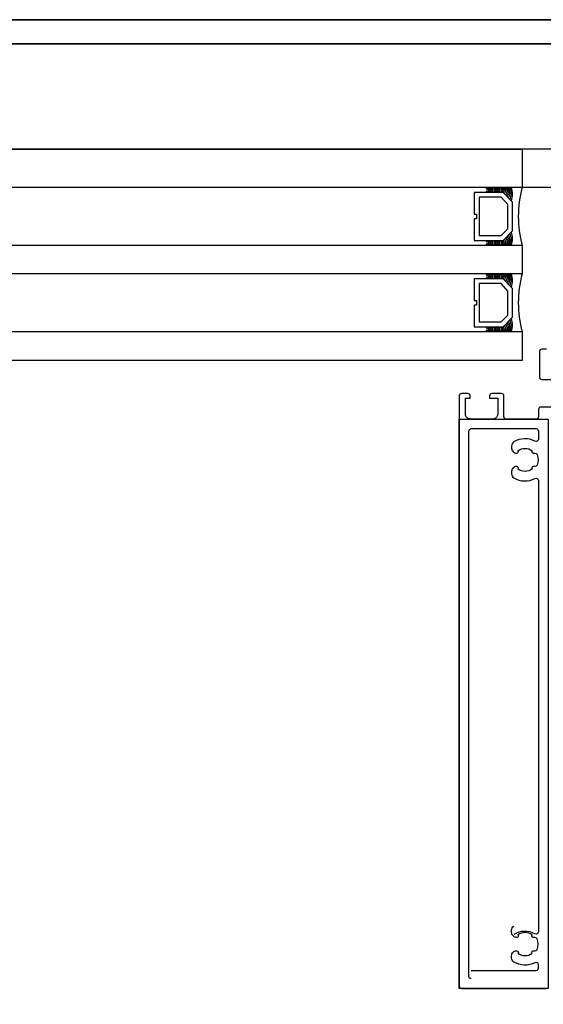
# Model space of a CAD drawing. Header units: millimetres. Extents: x 373037 to 682063, y 76092 to 274210.
# Tile 212 of 256: x 660730 to 660839, y 273067 to 273272. Entities that reach past the tile are written whole.
import ezdxf

# ---------------------------------------------------------------- set-up
doc = ezdxf.new("R2010")
doc.units = ezdxf.units.MM
doc.header["$LTSCALE"] = 100
doc.linetypes.add('ČÁRKOVANÁ', pattern=[19.05, 12.7, -6.35])
doc.layers.add('PUDORYS', color=253, linetype='CONTINUOUS')

msp = doc.modelspace()

# ---------------------------------------------------------------- linework, layer by layer
at = {"layer": 'PUDORYS', "color": 252, "true_color": 0x939598}
for p, q in [((658881.14, 273245.15), (660834.75, 273245.15)), ((660834.75, 273245.15), (660834.75, 273237.15)), ((660827.21, 273237.15), (658922.14, 273237.15)), ((658881.14, 273225.15), (660827.21, 273225.15)), ((660834.75, 273225.15), (660834.75, 273219.15)), ((660827.21, 273219.15), (658922.14, 273219.15)), ((658922.14, 273207.15), (660827.21, 273207.15)), ((660834.75, 273207.15), (660834.75, 273201.15)), ((660834.75, 273201.15), (656022.14, 273201.15))]:
    msp.add_line(p, q, dxfattribs=at)
at = {"layer": 'PUDORYS', "color": 252, "ltscale": 15, "true_color": 0x939598}
for points in [[(655036.64, 249592.15), (681616.64, 249592.15), (681616.64, 273272.15), (655036.64, 273272.15)], [(681611.64, 273267.15), (655041.64, 273267.15), (655041.64, 249597.15), (681611.64, 249597.15)], [(655063.64, 249619.15), (681589.64, 249619.15), (681589.64, 273245.15), (655063.64, 273245.15)], [(681581.64, 273237.15), (655071.64, 273237.15), (655071.64, 249627.15), (681581.64, 249627.15)], [(659964.14, 273225.15), (660834.75, 273225.15), (660834.75, 273219.15), (659964.14, 273219.15)], [(660834.75, 273201.15), (659964.14, 273201.15), (659964.14, 273207.15), (660834.75, 273207.15)], [(660840.14, 273070.24), (660821.64, 273070.24), (660821.64, 273188.91), (660840.14, 273188.91)]]:
    msp.add_lwpolyline(points, close=True, dxfattribs=at)
at = {"layer": 'PUDORYS', "color": 252, "linetype": 'ČÁRKOVANÁ', "ltscale": 5, "true_color": 0x939598}
for points in [[(681606.64, 249602.15), (655036.64, 249602.15), (655036.64, 273272.15), (681606.64, 273272.15)], [(681611.64, 249597.15), (655041.64, 249597.15), (655041.64, 273267.15), (681611.64, 273267.15)]]:
    msp.add_lwpolyline(points, close=True, dxfattribs=at)
at = {"layer": 'PUDORYS', "color": 252, "true_color": 0x939598}
for points in [[(660824.75, 273226.15), (660830.75, 273226.15), (660832.75, 273228.15), (660832.75, 273234.15), (660830.75, 273236.15), (660824.75, 273236.15), (660824.75, 273231.65), (660825.25, 273231.65), (660825.25, 273230.65), (660824.75, 273230.65)], [(660825.75, 273235.15), (660825.75, 273227.15), (660830.34, 273227.15), (660831.75, 273228.57), (660831.75, 273233.6), (660830.34, 273235.15)], [(660824.75, 273208.15), (660830.75, 273208.15), (660832.75, 273210.15), (660832.75, 273216.15), (660830.75, 273218.15), (660824.75, 273218.15), (660824.75, 273213.65), (660825.25, 273213.65), (660825.25, 273212.65), (660824.75, 273212.65)], [(660825.75, 273217.15), (660825.75, 273209.15), (660830.34, 273209.15), (660831.75, 273210.57), (660831.75, 273215.6), (660830.34, 273217.15)]]:
    msp.add_lwpolyline(points, close=True, dxfattribs=at)
for points in [[(660839.84, 273203.47), (660838.84, 273203.47, 0.414214), (660838.34, 273202.97), (660838.34, 273197.67, 0.414214), (660838.84, 273197.17), (660841.64, 273197.17, -0.414214)], [(660841.64, 273191.41), (660838.64, 273191.41, 0.414214), (660838.14, 273190.91), (660838.14, 273189.41, -0.414214), (660837.64, 273188.91), (660831.44, 273188.91, -0.414214), (660830.94, 273189.41), (660830.94, 273193.74, 0.414214), (660830.44, 273194.24), (660828.44, 273194.24, 0.414201), (660827.94, 273193.74), (660827.94, 273193.24), (660829.64, 273193.24), (660829.64, 273189.91, -0.414214), (660828.64, 273188.91), (660823.94, 273188.91, -0.414214), (660822.94, 273189.91), (660822.94, 273193.24), (660823.94, 273193.24), (660823.94, 273193.74, 0.41422), (660823.44, 273194.24), (660822.14, 273194.24, 0.414214), (660821.64, 273193.74), (660821.64, 273070.74, 0.414214), (660822.14, 273070.24), (660839.64, 273070.24, 0.414214)], [(660824.14, 273072.24, -0.414214), (660823.64, 273072.74), (660823.64, 273186.41, -0.414214), (660824.14, 273186.91), (660837.64, 273186.91, -0.414214), (660838.14, 273186.41), (660838.14, 273184.73, -0.565741), (660837.4, 273184.29, 0.267763), (660833.01, 273184.14, 0.258777), (660832.54, 273183.29), (660832.54, 273182.81, 0.414214), (660833.54, 273181.81), (660833.64, 273181.81, 0.64518), (660833.87, 273182.3, -0.341732), (660836.81, 273182.3, 0.64518), (660837.03, 273181.81), (660837.4, 273181.81, -0.298217), (660837.86, 273181.51, -0.208712), (660837.86, 273179.31, -0.298217), (660837.4, 273179.01), (660837.03, 273179.01, 0.64518), (660836.81, 273178.51, -0.341732), (660833.87, 273178.51, 0.64518), (660833.64, 273179.01), (660833.54, 273179.01, 0.414214), (660832.54, 273178.01), (660832.54, 273177.52, 0.258777), (660833.01, 273176.67, 0.267763), (660837.4, 273176.52, -0.565741), (660838.14, 273176.08), (660838.14, 273082.05, -0.565741), (660837.4, 273081.61, 0.267763), (660833.01, 273081.46)], [(660824.14, 273073.98), (660837.64, 273073.98, 0.414214), (660838.14, 273074.48), (660838.14, 273075.15, 0.565741), (660837.4, 273075.59, -0.267763), (660833.01, 273075.74, -0.258777), (660832.54, 273076.59), (660832.54, 273077.07, -0.414214), (660833.54, 273078.07), (660833.64, 273078.07, -0.64518), (660833.87, 273077.57, 0.341732), (660836.81, 273077.57, -0.64518), (660837.03, 273078.07), (660837.4, 273078.07, 0.298217), (660837.86, 273078.37, 0.208712), (660837.86, 273080.57, 0.298217), (660837.4, 273080.87), (660837.03, 273080.87, -0.64518), (660836.81, 273081.37, 0.341732), (660833.87, 273081.37, -0.64518), (660833.64, 273080.87), (660833.54, 273080.87, -0.414214), (660832.54, 273081.87), (660832.54, 273082.36, -0.258777), (660833.01, 273083.21)]]:
    msp.add_lwpolyline(points, format="xyb", dxfattribs=at)
for centre, radius, start, end in [((660826.89, 273236.65), 0.596, 303.0366, 56.9634), ((660827.18, 273236.65), 0.596, 303.0366, 56.9634), ((660827.47, 273236.65), 0.596, 303.0366, 56.9634), ((660827.76, 273236.65), 0.596, 303.0366, 56.9634), ((660828.06, 273236.65), 0.596, 303.0366, 56.9634), ((660828.35, 273236.65), 0.596, 303.0366, 56.9634), ((660828.64, 273236.65), 0.596, 303.0366, 56.9634), ((660828.93, 273236.65), 0.596, 303.0366, 56.9634), ((660829.23, 273236.65), 0.596, 303.0366, 56.9634), ((660829.52, 273236.65), 0.596, 303.0366, 56.9634), ((660829.81, 273236.65), 0.596, 303.0366, 56.9634), ((660830.1, 273236.65), 0.596, 303.0366, 56.9634), ((660830.4, 273236.65), 0.596, 303.0366, 56.9634), ((660830.41, 273236.52), 0.879, 313.9949, 46.4964), ((660830.32, 273236.37), 1.26, 321.9656, 38.4996), ((660830.16, 273236.23), 1.71, 327.2949, 32.6857), ((660829.91, 273236.09), 2.25, 331.5273, 28.4028), ((660829.57, 273235.92), 2.9, 335.3067, 25.2952), ((660829.2, 273235.8), 3.55, 337.2938, 22.409), ((660856.64, 273231.15), 22.7, 164.6728, 195.3272), ((660830.32, 273225.94), 1.26, 321.5004, 38.0344), ((660830.16, 273226.08), 1.71, 327.3143, 32.7051), ((660829.91, 273226.22), 2.25, 331.5972, 28.4727), ((660829.57, 273226.39), 2.9, 334.7048, 24.6933), ((660829.2, 273226.51), 3.55, 337.591, 22.7062), ((660826.89, 273225.65), 0.596, 303.0366, 56.9634), ((660827.18, 273225.65), 0.596, 303.0366, 56.9634), ((660827.47, 273225.65), 0.596, 303.0366, 56.9634), ((660827.76, 273225.65), 0.596, 303.0366, 56.9634), ((660828.06, 273225.65), 0.596, 303.0366, 56.9634), ((660828.35, 273225.65), 0.596, 303.0366, 56.9634), ((660828.64, 273225.65), 0.596, 303.0366, 56.9634), ((660828.93, 273225.65), 0.596, 303.0366, 56.9634), ((660829.23, 273225.65), 0.596, 303.0366, 56.9634), ((660829.52, 273225.65), 0.596, 303.0366, 56.9634), ((660829.81, 273225.65), 0.596, 303.0366, 56.9634), ((660830.1, 273225.65), 0.596, 303.0366, 56.9634), ((660830.4, 273225.65), 0.596, 303.0366, 56.9634), ((660830.41, 273225.79), 0.879, 313.5036, 46.0051), ((660826.89, 273218.65), 0.596, 303.0366, 56.9634), ((660827.18, 273218.65), 0.596, 303.0366, 56.9634), ((660827.47, 273218.65), 0.596, 303.0366, 56.9634), ((660827.76, 273218.65), 0.596, 303.0366, 56.9634), ((660828.06, 273218.65), 0.596, 303.0366, 56.9634), ((660828.35, 273218.65), 0.596, 303.0366, 56.9634), ((660828.64, 273218.65), 0.596, 303.0366, 56.9634), ((660828.93, 273218.65), 0.596, 303.0366, 56.9634), ((660829.23, 273218.65), 0.596, 303.0366, 56.9634), ((660829.52, 273218.65), 0.596, 303.0366, 56.9634), ((660829.81, 273218.65), 0.596, 303.0366, 56.9634), ((660830.1, 273218.65), 0.596, 303.0366, 56.9634), ((660830.4, 273218.65), 0.596, 303.0366, 56.9634), ((660830.41, 273218.52), 0.879, 313.9949, 46.4964), ((660830.32, 273218.37), 1.26, 321.9656, 38.4996), ((660830.16, 273218.23), 1.71, 327.2949, 32.6857), ((660829.91, 273218.09), 2.25, 331.5273, 28.4028), ((660829.57, 273217.92), 2.9, 335.3067, 25.2952), ((660829.2, 273217.8), 3.55, 337.2938, 22.409), ((660856.64, 273213.15), 22.7, 164.6728, 195.3272), ((660826.89, 273207.65), 0.596, 303.0366, 56.9634), ((660827.18, 273207.65), 0.596, 303.0366, 56.9634), ((660827.47, 273207.65), 0.596, 303.0366, 56.9634), ((660827.76, 273207.65), 0.596, 303.0366, 56.9634), ((660828.06, 273207.65), 0.596, 303.0366, 56.9634), ((660828.35, 273207.65), 0.596, 303.0366, 56.9634), ((660828.64, 273207.65), 0.596, 303.0366, 56.9634), ((660828.93, 273207.65), 0.596, 303.0366, 56.9634), ((660829.23, 273207.65), 0.596, 303.0366, 56.9634), ((660829.52, 273207.65), 0.596, 303.0366, 56.9634), ((660829.81, 273207.65), 0.596, 303.0366, 56.9634), ((660830.1, 273207.65), 0.596, 303.0366, 56.9634), ((660830.4, 273207.65), 0.596, 303.0366, 56.9634), ((660830.41, 273207.79), 0.879, 313.5036, 46.0051), ((660830.32, 273207.94), 1.26, 321.5004, 38.0344), ((660830.16, 273208.08), 1.71, 327.3143, 32.7051), ((660829.91, 273208.22), 2.25, 331.5972, 28.4727), ((660829.57, 273208.39), 2.9, 334.7048, 24.6933), ((660829.2, 273208.51), 3.55, 337.591, 22.7062)]:
    msp.add_arc(centre, radius, start, end, dxfattribs=at)

doc.saveas('drawing.dxf')
